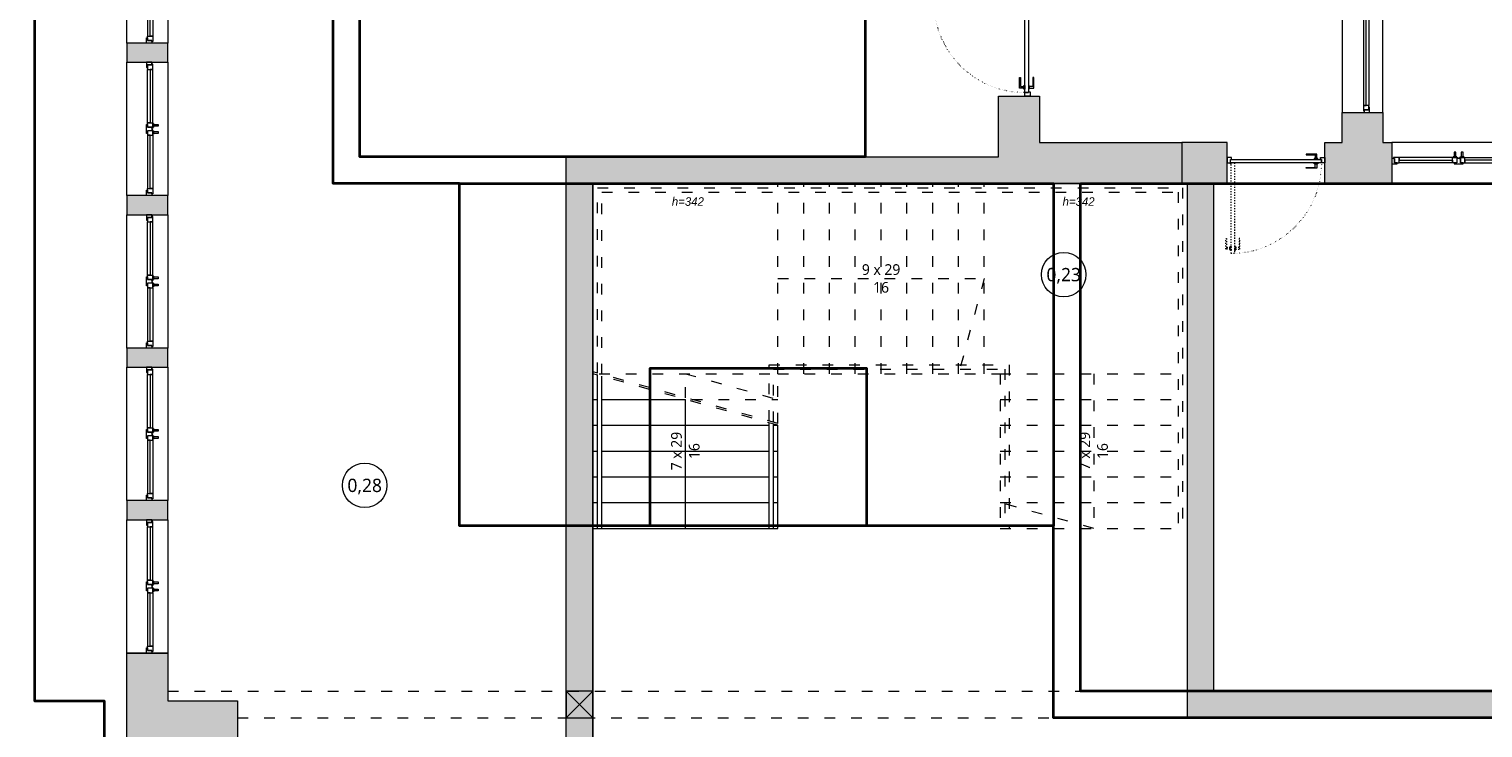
# Model space of a CAD drawing. Header units: millimetres. Extents: x -221 to 149158, y -114258 to 0.
# Tile 69 of 219: x 81136 to 82770, y -53631 to -52845. Entities that reach past the tile are written whole.
import ezdxf
from ezdxf.enums import TextEntityAlignment as Align

# ---------------------------------------------------------------- set-up
doc = ezdxf.new("R2010")
doc.units = ezdxf.units.MM
doc.linetypes.add('ACAD_ISO03W100', pattern=[30, 12, -18])
doc.linetypes.add('ACAD_ISO07W100', pattern=[3, 0, -3])
doc.layers.get('0').update_dxf_attribs({"lineweight": 0})
doc.layers.add('A-przekrycieram.ART', color=7, linetype='Continuous', lineweight=0, true_color=0xffffff)
for name, color, linetype, lineweight in [('opis..KF', 250, 'Continuous', 15), ('powierzchnie', 21, 'Continuous', 50), ('stolarka_arch', 250, 'Continuous', 5), ('wymiar..KF', 12, 'Continuous', 5), ('wypełnienie istn..KF', 250, 'Continuous', 0), ('ściany ist..KF', 61, 'Continuous', 5)]:
    doc.layers.add(name, color=color, linetype=linetype, lineweight=lineweight)
doc.styles.add('ARCH', font='segoeuil.ttf')

# ---------------------------------------------------------------- blocks, each defined once
blk = doc.blocks.new('*U977')
at = {"layer": 'stolarka_arch', "lineweight": 0}
blk.add_lwpolyline([(0, 0), (150, 0), (150, -46), (0, -46)], close=True, dxfattribs=at)
at = {"layer": 'stolarka_arch'}
for points in [[(0, -22), (6, -22), (6, -23), (3, -23), (3, -28), (0, -28)], [(3, -23), (8, -23), (8, -29), (2, -29), (2, -28), (3, -28)], [(8, -26), (68, -26), (68, -23), (8, -23)], [(8, -26), (68, -26), (68, -29), (8, -29)], [(73, -23), (68, -23), (68, -29), (74, -29), (74, -28), (73, -28)], [(73, -30), (69, -30), (69, -29), (73, -29)], [(70, -22), (80, -22), (80, -23), (77, -23), (77, -28), (73, -28), (73, -23), (70, -23)], [(72, -35), (70, -35), (70, -30), (72, -30)], [(77, -23), (82, -23), (82, -29), (76, -29), (76, -28), (77, -28)], [(81, -30), (77, -30), (77, -29), (81, -29)], [(80, -35), (78, -35), (78, -30), (80, -30)], [(142, -26), (82, -26), (82, -23), (142, -23)], [(142, -26), (82, -26), (82, -29), (142, -29)], [(147, -23), (142, -23), (142, -29), (148, -29), (148, -28), (147, -28)], [(150, -22), (144, -22), (144, -23), (147, -23), (147, -28), (150, -28)]]:
    blk.add_lwpolyline(points, close=True, dxfattribs=at)
blk = doc.blocks.new('*U980')
at = {"layer": 'stolarka_arch', "lineweight": 0}
blk.add_lwpolyline([(0, 0), (150, 0), (150, -46), (0, -46)], close=True, dxfattribs=at)
at = {"layer": 'stolarka_arch'}
for points in [[(0, -22), (6, -22), (6, -23), (3, -23), (3, -28), (0, -28)], [(3, -23), (8, -23), (8, -29), (2, -29), (2, -28), (3, -28)], [(8, -26), (68, -26), (68, -23), (8, -23)], [(8, -26), (68, -26), (68, -29), (8, -29)], [(73, -23), (68, -23), (68, -29), (74, -29), (74, -28), (73, -28)], [(73, -30), (69, -30), (69, -29), (73, -29)], [(70, -22), (80, -22), (80, -23), (77, -23), (77, -28), (73, -28), (73, -23), (70, -23)], [(72, -35), (70, -35), (70, -30), (72, -30)], [(77, -23), (82, -23), (82, -29), (76, -29), (76, -28), (77, -28)], [(81, -30), (77, -30), (77, -29), (81, -29)], [(80, -35), (78, -35), (78, -30), (80, -30)], [(142, -26), (82, -26), (82, -23), (142, -23)], [(142, -26), (82, -26), (82, -29), (142, -29)], [(147, -23), (142, -23), (142, -29), (148, -29), (148, -28), (147, -28)], [(150, -22), (144, -22), (144, -23), (147, -23), (147, -28), (150, -28)]]:
    blk.add_lwpolyline(points, close=True, dxfattribs=at)
blk = doc.blocks.new('*U981')
at = {"layer": 'stolarka_arch', "lineweight": 0}
blk.add_lwpolyline([(0, 0), (150, 0), (150, -46), (0, -46)], close=True, dxfattribs=at)
at = {"layer": 'stolarka_arch'}
for points in [[(0, -22), (6, -22), (6, -23), (3, -23), (3, -28), (0, -28)], [(3, -23), (8, -23), (8, -29), (2, -29), (2, -28), (3, -28)], [(8, -26), (68, -26), (68, -23), (8, -23)], [(8, -26), (68, -26), (68, -29), (8, -29)], [(73, -23), (68, -23), (68, -29), (74, -29), (74, -28), (73, -28)], [(73, -30), (69, -30), (69, -29), (73, -29)], [(70, -22), (80, -22), (80, -23), (77, -23), (77, -28), (73, -28), (73, -23), (70, -23)], [(72, -35), (70, -35), (70, -30), (72, -30)], [(77, -23), (82, -23), (82, -29), (76, -29), (76, -28), (77, -28)], [(81, -30), (77, -30), (77, -29), (81, -29)], [(80, -35), (78, -35), (78, -30), (80, -30)], [(142, -26), (82, -26), (82, -23), (142, -23)], [(142, -26), (82, -26), (82, -29), (142, -29)], [(147, -23), (142, -23), (142, -29), (148, -29), (148, -28), (147, -28)], [(150, -22), (144, -22), (144, -23), (147, -23), (147, -28), (150, -28)]]:
    blk.add_lwpolyline(points, close=True, dxfattribs=at)
blk = doc.blocks.new('*U983')
at = {"layer": 'stolarka_arch', "lineweight": 0}
blk.add_lwpolyline([(0, 0), (150, 0), (150, -46), (0, -46)], close=True, dxfattribs=at)
at = {"layer": 'stolarka_arch'}
for points in [[(0, -22), (6, -22), (6, -23), (3, -23), (3, -28), (0, -28)], [(3, -23), (8, -23), (8, -29), (2, -29), (2, -28), (3, -28)], [(8, -26), (68, -26), (68, -23), (8, -23)], [(8, -26), (68, -26), (68, -29), (8, -29)], [(73, -23), (68, -23), (68, -29), (74, -29), (74, -28), (73, -28)], [(73, -30), (69, -30), (69, -29), (73, -29)], [(70, -22), (80, -22), (80, -23), (77, -23), (77, -28), (73, -28), (73, -23), (70, -23)], [(72, -35), (70, -35), (70, -30), (72, -30)], [(77, -23), (82, -23), (82, -29), (76, -29), (76, -28), (77, -28)], [(81, -30), (77, -30), (77, -29), (81, -29)], [(80, -35), (78, -35), (78, -30), (80, -30)], [(142, -26), (82, -26), (82, -23), (142, -23)], [(142, -26), (82, -26), (82, -29), (142, -29)], [(147, -23), (142, -23), (142, -29), (148, -29), (148, -28), (147, -28)], [(150, -22), (144, -22), (144, -23), (147, -23), (147, -28), (150, -28)]]:
    blk.add_lwpolyline(points, close=True, dxfattribs=at)
blk = doc.blocks.new('*U984')
at = {"layer": 'stolarka_arch', "lineweight": 0}
blk.add_lwpolyline([(0, 0), (150, 0), (150, -46), (0, -46)], close=True, dxfattribs=at)
at = {"layer": 'stolarka_arch'}
for points in [[(0, -22), (6, -22), (6, -23), (3, -23), (3, -28), (0, -28)], [(3, -23), (8, -23), (8, -29), (2, -29), (2, -28), (3, -28)], [(8, -26), (68, -26), (68, -23), (8, -23)], [(8, -26), (68, -26), (68, -29), (8, -29)], [(73, -23), (68, -23), (68, -29), (74, -29), (74, -28), (73, -28)], [(73, -30), (69, -30), (69, -29), (73, -29)], [(70, -22), (80, -22), (80, -23), (77, -23), (77, -28), (73, -28), (73, -23), (70, -23)], [(72, -35), (70, -35), (70, -30), (72, -30)], [(77, -23), (82, -23), (82, -29), (76, -29), (76, -28), (77, -28)], [(81, -30), (77, -30), (77, -29), (81, -29)], [(80, -35), (78, -35), (78, -30), (80, -30)], [(142, -26), (82, -26), (82, -23), (142, -23)], [(142, -26), (82, -26), (82, -29), (142, -29)], [(147, -23), (142, -23), (142, -29), (148, -29), (148, -28), (147, -28)], [(150, -22), (144, -22), (144, -23), (147, -23), (147, -28), (150, -28)]]:
    blk.add_lwpolyline(points, close=True, dxfattribs=at)
blk = doc.blocks.new('*U1042')
at = {"layer": 'stolarka_arch', "lineweight": 0}
blk.add_lwpolyline([(0, 0), (150, 0), (150, -46), (0, -46)], close=True, dxfattribs=at)
at = {"layer": 'stolarka_arch'}
for points in [[(0, -22), (6, -22), (6, -23), (3, -23), (3, -28), (0, -28)], [(3, -23), (8, -23), (8, -29), (2, -29), (2, -28), (3, -28)], [(8, -26), (68, -26), (68, -23), (8, -23)], [(8, -26), (68, -26), (68, -29), (8, -29)], [(73, -23), (68, -23), (68, -29), (74, -29), (74, -28), (73, -28)], [(73, -30), (69, -30), (69, -29), (73, -29)], [(70, -22), (80, -22), (80, -23), (77, -23), (77, -28), (73, -28), (73, -23), (70, -23)], [(72, -35), (70, -35), (70, -30), (72, -30)], [(77, -23), (82, -23), (82, -29), (76, -29), (76, -28), (77, -28)], [(81, -30), (77, -30), (77, -29), (81, -29)], [(80, -35), (78, -35), (78, -30), (80, -30)], [(142, -26), (82, -26), (82, -23), (142, -23)], [(142, -26), (82, -26), (82, -29), (142, -29)], [(147, -23), (142, -23), (142, -29), (148, -29), (148, -28), (147, -28)], [(150, -22), (144, -22), (144, -23), (147, -23), (147, -28), (150, -28)]]:
    blk.add_lwpolyline(points, close=True, dxfattribs=at)
blk = doc.blocks.new('*U650')
at = {"layer": 'stolarka_arch', "linetype": 'ACAD_ISO03W100', "lineweight": 0, "ltscale": 0.1}
for points in [[(4.5, 102), (4.5, 0), (8.5, 0), (8.5, 102)], [(3.5, 97), (-1.5, 97), (-1.5, 85), (-0.5, 85), (-0.5, 95), (3.5, 95)], [(3.5, 98), (3.5, 94), (4.5, 94), (4.5, 98)], [(9.5, 98), (9.5, 94), (8.5, 94), (8.5, 98)], [(9.5, 97), (14.5, 97), (14.5, 85), (13.5, 85), (13.5, 95), (9.5, 95)]]:
    blk.add_lwpolyline(points, close=True, dxfattribs=at)
at = {"layer": 'stolarka_arch'}
for points in [[(5, -4), (5, -6), (0, -6), (0, 0), (4, 0), (4, -4), (5, -4)], [(106, 0), (4, 0), (4, -4), (106, -4)], [(101, 1), (101, 6), (89, 6), (89, 5), (99, 5), (99, 1)], [(102, 1), (98, 1), (98, 0), (102, 0)], [(105, -4), (105, -6), (110, -6), (110, 0), (106, 0), (106, -4), (105, -4)], [(101, -5), (101, -10), (89, -10), (89, -9), (99, -9), (99, -5)], [(102, -5), (98, -5), (98, -4), (102, -4)]]:
    blk.add_lwpolyline(points, close=True, dxfattribs=at)
blk.add_circle((4, 0.5), 0.5, dxfattribs=at)
at = {"layer": 'stolarka_arch', "linetype": 'ACAD_ISO07W100', "lineweight": 0, "ltscale": 0.5}
blk.add_arc((4, 0), 102, 0, 89.6506, dxfattribs=at)
blk = doc.blocks.new('nr pom')
at = {"layer": 'opis..KF', "lineweight": 20}
blk.add_circle((0, 0), 25, dxfattribs=at)
at = {"layer": 'opis..KF', "style": 'ARCH'}
blk.add_attdef('00', text='', height=15, dxfattribs=at).set_placement((0, 0), align=Align.MIDDLE_CENTER)
blk = doc.blocks.new('*U1674')
at = {"layer": 'A-przekrycieram.ART'}
h = blk.add_hatch(color=256, dxfattribs=at)
h.dxf.hatch_style = 1
h.paths.add_polyline_path([(0, 4200), (5940, 4200), (5940, 0), (0, 0)])
h.paths.add_polyline_path([(200, 4100), (5840, 4100), (5840, 100), (200, 100)], flags=16)
blk = doc.blocks.new('*U1672')
at = {"layer": 'stolarka_arch', "lineweight": 0}
blk.add_lwpolyline([(0, 0), (120, 0), (120, -46), (0, -46)], close=True, dxfattribs=at)
at = {"layer": 'stolarka_arch'}
for points in [[(0, -15), (6, -15), (6, -16), (3, -16), (3, -21), (0, -21)], [(3, -16), (8, -16), (8, -22), (2, -22), (2, -21), (3, -21)], [(8, -19), (112, -19), (112, -16), (8, -16)], [(117, -16), (112, -16), (112, -22), (118, -22), (118, -21), (117, -21)], [(120, -15), (114, -15), (114, -16), (117, -16), (117, -21), (120, -21)], [(8, -19), (112, -19), (112, -22), (8, -22)], [(117, -23), (113, -23), (113, -22), (117, -22)], [(116, -28), (114, -28), (114, -23), (116, -23)]]:
    blk.add_lwpolyline(points, close=True, dxfattribs=at)

msp = doc.modelspace()

# ---------------------------------------------------------------- hatches: boundary and pattern name
at = {"layer": 'wypełnienie istn..KF', "true_color": 0xc8c8c8}
h = msp.add_hatch(color=9, dxfattribs=at)
h.dxf.hatch_style = 1
h.paths.add_polyline_path([(87428.19, -53609.29), (86882.61, -53609.29), (86882.61, -53010.79), (86852.61, -53010.79), (86852.61, -53649.29), (87428.19, -53649.29)])
h.paths.add_polyline_path([(87710.61, -53585.69), (87664.61, -53585.69), (87664.61, -53609.29), (87538.19, -53609.29), (87538.19, -53649.29), (87576.61, -53649.29), (87576.61, -53672.42), (87622.61, -53672.42), (87622.61, -53655.29), (87710.61, -53655.29)])
h.paths.add_polyline_path([(87710.61, -53407.37), (87664.61, -53407.37), (87664.61, -53435.69), (87710.61, -53435.69)])
h.paths.add_polyline_path([(87710.61, -53209.01), (87664.61, -53209.01), (87664.61, -53257.37), (87710.61, -53257.37)])
h.paths.add_polyline_path([(87710.61, -52987.29), (87498.61, -52987.29), (87498.61, -52930.84), (87452.61, -52930.84), (87452.61, -53033.29), (87664.61, -53033.29), (87664.61, -53059.01), (87710.61, -53059.01)])
h.paths.add_polyline_path([(86887.11, -52804.79), (86846.61, -52804.79), (86846.61, -53010.79), (86887.11, -53010.79)])
h.paths.add_polyline_path([(87498.61, -52755.84), (87452.61, -52755.84), (87452.61, -52780.84), (87498.61, -52780.84)])
h.paths.add_polyline_path([(87498.61, -52580.84), (87452.61, -52580.84), (87452.61, -52605.84), (87498.61, -52605.84)])
h.paths.add_polyline_path([(87498.61, -52351.74), (87452.61, -52351.74), (87452.61, -52355.37), (87048.78, -52355.37), (87048.78, -52376.79), (87452.61, -52376.79), (87452.7, -52430.84), (87498.61, -52430.84)])
h.paths.add_polyline_path([(86882.61, -52376.79), (86938.78, -52376.79), (86938.78, -52355.37), (86882.61, -52355.37), (86882.61, -52114.29), (87170.61, -52114.29), (87170.61, -51589.94), (87150.61, -51589.94), (87150.61, -51934.29), (87140.95, -51934.29), (87140.95, -51954.29), (87150.61, -51954.29), (87150.61, -52094.29), (86882.61, -52094.29), (86882.61, -51954.29), (87030.95, -51954.29), (87030.95, -51934.29), (86882.61, -51934.29), (86882.61, -51833.89), (86852.61, -51833.89), (86852.61, -52480.95), (86882.61, -52480.95)])
h.paths.add_polyline_path([(87498.61, -52179.79), (87452.61, -52179.79), (87452.61, -52201.74), (87498.61, -52201.74)])
h.paths.add_polyline_path([(87498.61, -52007.83), (87452.61, -52007.83), (87452.61, -52029.79), (87498.61, -52029.79)])
h.paths.add_polyline_path([(87498.61, -51835.87), (87452.61, -51835.87), (87452.61, -51857.83), (87498.61, -51857.83)])
h.paths.add_polyline_path([(87498.61, -51619.37), (87452.61, -51619.37), (87452.61, -51685.87), (87498.61, -51685.87)], flags=17)
h.paths.add_polyline_path([(87498.61, -51363.29), (86820.5, -51363.29), (86820.5, -51409.29), (86852.61, -51409.29), (86852.61, -51724.07), (86882.61, -51724.07), (86882.61, -51409.29), (87150.61, -51409.29), (87150.61, -51479.29), (87170.61, -51479.29), (87170.61, -51409.29), (87452.61, -51409.29), (87452.61, -51469.37), (87498.61, -51469.37)])
h.paths.add_polyline_path([(86633.61, -51239.76), (86583.61, -51239.76), (86583.61, -51313.34), (86547.13, -51313.37), (86547.13, -51363.29), (86633.61, -51363.29)], flags=17)
h.paths.add_polyline_path([(86352.79, -51313.54), (85800.61, -51314.02), (85800.61, -48533.29), (87683.61, -48533.29), (87683.61, -50860.29), (86583.61, -50860.29), (86583.61, -51018.89), (86633.61, -51018.89), (86633.61, -50910.29), (87733.61, -50910.29), (87733.61, -48483.29), (85750.61, -48483.29), (85750.61, -51363.29), (86352.83, -51363.29)])
h.paths.add_polyline_path([(86352.79, -51363.54), (85750.61, -51364.06), (85694.61, -51363.29), (85694.61, -51469.37), (85740.61, -51469.37), (85740.61, -51409.29), (86310.61, -51409.29), (86310.61, -51609.29), (86310.61, -51649.79), (86310.61, -51724.07), (86340.61, -51724.07), (86340.61, -51409.29), (86352.79, -51409.29)])
h.paths.add_polyline_path([(85740.61, -51649.79), (86007.61, -51649.79), (86007.61, -51634.79), (85740.61, -51634.79), (85740.61, -51619.37), (85694.61, -51619.37), (85694.61, -51685.87), (85740.61, -51685.87)], flags=17)
h.paths.add_polyline_path([(86119.61, -51609.29), (86007.61, -51609.29), (86007.61, -51649.79), (86119.61, -51649.79)], flags=17)
h.paths.add_polyline_path([(86310.61, -51609.29), (86226.61, -51609.29), (86226.61, -51649.79), (86310.61, -51649.79)], flags=17)
h.paths.add_polyline_path([(85740.61, -51835.87), (85694.61, -51835.87), (85694.61, -51857.83), (85740.61, -51857.83)])
h.paths.add_polyline_path([(85740.61, -52007.83), (85694.61, -52007.83), (85694.61, -52029.79), (85740.61, -52029.79)])
h.paths.add_polyline_path([(85740.61, -52179.79), (85694.61, -52179.79), (85694.61, -52201.74), (85740.61, -52201.74)])
h.paths.add_polyline_path([(85740.61, -52351.74), (85694.61, -52351.74), (85694.61, -52373.7), (85740.61, -52373.7)])
h.paths.add_polyline_path([(85791.11, -52556.79), (85740.67, -52556.79), (85740.61, -52523.7), (85694.61, -52523.7), (85694.61, -52624.29), (85740.61, -52624.29), (85740.61, -52586.79), (85791.11, -52586.79)])
h.paths.add_polyline_path([(85968.11, -52556.79), (85791.11, -52556.79), (85791.11, -52597.29), (85968.11, -52597.29), (85968.11, -52586.79)])
h.paths.add_polyline_path([(86135.11, -52556.79), (85968.11, -52556.79), (85968.11, -52586.79), (86055.61, -52586.79), (86070.61, -52586.79), (86135.11, -52586.79)])
h.paths.add_polyline_path([(86311.11, -52556.79), (86135.11, -52556.79), (86135.11, -52597.29), (86311.11, -52597.29)])
h.paths.add_polyline_path([(86340.61, -52142.29), (86336.61, -52142.29), (86336.61, -51997.29), (86340.61, -51997.29), (86340.61, -51834.07), (86310.61, -51834.07), (86310.61, -52556.79), (86311.11, -52556.79), (86311.11, -52597.29), (86310.61, -52628.53), (86340.61, -52628.53)])
h.paths.add_polyline_path([(86376.61, -51997.29), (86340.61, -51997.29), (86336.61, -51997.29), (86336.61, -52142.29), (86376.61, -52142.29)])
h.paths.add_polyline_path([(86340.61, -52738.53), (86310.61, -52738.53), (86310.61, -52781.29), (86070.61, -52781.29), (86055.61, -52781.29), (85740.61, -52781.29), (85740.61, -52774.29), (85694.61, -52774.29), (85694.61, -52804.29), (85740.61, -52804.29), (85740.61, -52796.29), (86055.61, -52796.29), (86055.61, -52799.29), (86070.61, -52799.29), (86070.61, -52796.29), (86310.61, -52796.29), (86310.61, -52841.2), (86340.61, -52841.2)])
h.paths.add_polyline_path([(86340.61, -52951.2), (86310.61, -52951.2), (86310.61, -52988.29), (86070.61, -52988.29), (86070.61, -52909.24), (86055.61, -52909.24), (86055.61, -52988.29), (85740.61, -52988.29), (85740.61, -52954.29), (85694.61, -52954.29), (85694.61, -52972.29), (85681.39, -52972.29), (85681.39, -53018.29), (86340.61, -53018.29)])
h.paths.add_polyline_path([(85531.39, -52972.29), (85435.13, -52972.29), (85435.13, -53018.29), (85499.47, -53018.29), (85499.47, -53396.29), (85230.47, -53396.29), (85230.47, -53312.47), (85215.47, -53312.47), (85215.47, -53589.29), (85151.97, -53589.29), (85151.97, -53619.29), (85271.88, -53619.29), (85271.88, -53589.29), (85230.47, -53589.29), (85230.47, -53411.29), (85499.47, -53411.29), (85499.47, -53589.29), (85381.88, -53589.29), (85381.88, -53619.29), (85529.61, -53619.29), (85529.61, -53018.29), (85531.39, -53018.29)])
h.paths.add_polyline_path([(85284.96, -52972.29), (85112.65, -52972.29), (85060.47, -53033.52), (85095.51, -53063.55), (85133.81, -53018.86), (85215.13, -53018.86), (85215.47, -53202.49), (85230.47, -53202.49), (85230.47, -53018.29), (85285.13, -53018.29)])
h.paths.add_polyline_path([(84997.98, -53177.35), (84963.05, -53147.41), (84905.65, -53214.39), (84881.65, -53214.39), (84881.65, -53260.39), (84905.65, -53260.39), (84905.65, -53619.29), (85041.97, -53619.29), (85041.97, -53589.29), (84935.65, -53589.29), (84935.65, -53250.08)])
h.paths.add_polyline_path([(83861.07, -53349.44), (83827.07, -53349.44), (83827.07, -53589.29), (83557.57, -53589.29), (83557.57, -53018.29), (83659.21, -53018.29), (83659.21, -52972.29), (83500.32, -52972.29), (83500.32, -53018.29), (83527.57, -53018.29), (83527.57, -53328.29), (83515.57, -53328.29), (83515.57, -53570.29), (83527.57, -53570.29), (83527.57, -53589.29), (82467.57, -53589.29), (82467.57, -53018.29), (82482.54, -53018.29), (82482.54, -52972.29), (82431.62, -52972.29), (82431.62, -53018.29), (82437.57, -53018.29), (82437.57, -53619.29), (83934.33, -53619.29), (83934.33, -53589.29), (83861.07, -53589.29)])
h.paths.add_polyline_path([(84118.65, -53260.39), (84142.65, -53260.39), (84142.65, -53214.39), (84118.65, -53214.39), (84049.04, -53132.44), (84013.67, -53163.08), (84088.65, -53250.56), (84088.65, -53589.29), (84044.33, -53589.29), (84044.33, -53619.29), (84118.65, -53619.29)])
h.paths.add_polyline_path([(83910.73, -52972.29), (83809.21, -52972.29), (83809.21, -53018.29), (83827.07, -53018.29), (83827.07, -53239.44), (83861.07, -53239.44), (83861.07, -53018.29), (83889.57, -53018.29), (83916.05, -53049.19), (83950.82, -53019.07)])
h.paths.add_polyline_path([(82841.14, -52972.29), (82817.81, -52972.29), (82817.81, -53018.29), (82841.14, -53018.29)], flags=17)
h.paths.add_polyline_path([(83009.59, -52972.29), (82991.14, -52972.29), (82991.14, -53018.29), (83009.59, -53018.29)], flags=17)
h.paths.add_polyline_path([(83176.99, -52972.29), (83159.59, -52972.29), (83159.59, -53018.29), (83176.99, -53018.29)], flags=17)
h.paths.add_polyline_path([(83350.32, -52972.29), (83326.99, -52972.29), (83326.99, -53018.29), (83350.32, -53018.29)], flags=17)
h.paths.add_polyline_path([(82019.27, -51958.27), (81816.27, -51958.27), (81816.27, -52014.27), (82019.27, -52014.27)])
h.paths.add_polyline_path([(81533.73, -54276.32), (81421.73, -54276.32), (81421.73, -54317.32), (81533.73, -54317.32)])
h.paths.add_polyline_path([(82300.41, -52628.2), (82300.41, -52582.2), (82271.73, -52582.2), (82271.73, -52466.08), (82225.73, -52466.08), (82225.73, -52810.21), (82271.73, -52810.21), (82271.73, -52628.2)])
h.paths.add_polyline_path([(82657.78, -52938.74), (82611.78, -52938.74), (82611.78, -52972.29), (82592.54, -52972.29), (82592.54, -53018.29), (82667.81, -53018.29), (82667.81, -52972.39), (82657.78, -52972.39)])
h.paths.add_polyline_path([(82632.27, -52751.51), (82599.57, -52783.86), (82611.78, -52796.2), (82611.78, -52818.74), (82657.78, -52818.74), (82657.78, -52777.29)])
h.paths.add_polyline_path([(82458.91, -52641.69), (82491.61, -52609.34), (82464.75, -52582.2), (82420.41, -52582.2), (82420.41, -52628.2), (82445.56, -52628.2)])
h = msp.add_hatch(color=9, dxfattribs=at)
h.dxf.hatch_style = 1
h.paths.add_polyline_path([(82271.73, -51363.29), (81245.73, -51363.29), (81245.73, -52196.19), (81291.73, -52196.19), (81291.73, -52000.29), (81291.73, -51959.29), (81291.73, -51409.29), (82225.73, -51409.29), (82225.73, -51970.29), (82225.73, -52000.29), (82225.73, -52152.78), (82271.73, -52152.78)])
h.paths.add_polyline_path([(81291.73, -52346.19), (81245.73, -52346.19), (81245.73, -52367.67), (81291.73, -52367.67)])
h.paths.add_polyline_path([(81291.73, -52517.67), (81245.73, -52517.67), (81245.73, -52539.15), (81291.73, -52539.15)])
h.paths.add_polyline_path([(81291.73, -52689.15), (81245.73, -52689.15), (81245.73, -52710.63), (81291.73, -52710.63)])
h.paths.add_polyline_path([(81291.73, -52860.63), (81245.73, -52860.63), (81245.73, -52882.1), (81291.73, -52882.1)])
h.paths.add_polyline_path([(81291.73, -53032.1), (81245.73, -53032.1), (81245.73, -53053.58), (81291.73, -53053.58)])
h.paths.add_polyline_path([(81291.73, -53203.58), (81245.73, -53203.58), (81245.73, -53225.06), (81291.73, -53225.06)])
h.paths.add_polyline_path([(81291.73, -53375.06), (81245.73, -53375.06), (81245.73, -53396.54), (81291.73, -53396.54)])
h.paths.add_polyline_path([(81370.01, -53600.29), (81291.73, -53600.29), (81291.73, -53546.54), (81245.73, -53546.54), (81245.73, -53646.29), (81324.01, -53646.29), (81324.01, -53664.91), (81370.01, -53664.91)])
h.paths.add_polyline_path([(81370.01, -54140.29), (81370.01, -54103.29), (81324.01, -54103.29), (81324.01, -54123.29), (81245.55, -54123.29), (81245.55, -54575.52), (81468.28, -54797.35), (81618.23, -54797.35), (81618.23, -54751.34), (81487.28, -54751.35), (81291.55, -54556.41), (81291.55, -54170.3), (81370.01, -54170.3)])
h.paths.add_polyline_path([(81872.04, -54751.33), (81768.23, -54751.33), (81768.23, -54797.34), (81872.04, -54797.34)], flags=17)
h.paths.add_polyline_path([(82100.64, -54751.32), (82082.04, -54751.32), (82082.04, -54170.3), (82642.37, -54170.3), (82642.37, -54129.29), (82082.04, -54129.29), (82082.04, -54029.29), (81769.57, -53649.39), (81769.57, -53018.29), (82431.62, -53018.29), (82431.62, -52972.29), (82271.73, -52972.29), (82271.73, -52920.21), (82225.73, -52920.21), (82225.73, -52988.29), (81739.57, -52988.29), (81739.57, -53018.29), (81739.57, -53660.14), (82052.04, -54040.05), (82052.04, -54129.29), (82052.04, -54751.32), (82022.04, -54751.32), (82022.04, -54797.68), (82100.64, -54797.68)])
h.paths.add_polyline_path([(82275.75, -54751.32), (82250.64, -54751.32), (82250.64, -54797.32), (82275.75, -54797.32)], flags=17)
h.paths.add_polyline_path([(82450.86, -54751.31), (82425.75, -54751.31), (82425.75, -54797.31), (82450.86, -54797.31)], flags=17)
h.paths.add_polyline_path([(82625.97, -54751.31), (82600.86, -54751.31), (82600.86, -54797.31), (82625.97, -54797.31)], flags=17)
h.paths.add_polyline_path([(82801.07, -54751.3), (82775.97, -54751.3), (82775.97, -54797.3), (82801.07, -54797.3)], flags=17)
h.paths.add_polyline_path([(82982.93, -54751.29), (82976.62, -54751.59), (82951.07, -54751.44), (82951.07, -54797.29), (82961.23, -54797.29), (82972.7, -54811.21), (83008.05, -54782.02)], flags=17)
h.paths.add_polyline_path([(83186.38, -54927.58), (83151.91, -54897.02), (83126.57, -54925.61), (83103.56, -54897.69), (83068.09, -54926.97), (83125.28, -54996.39)])
h.paths.add_polyline_path([(83325.08, -54751.3), (83281.13, -54751.28), (83251.44, -54784.76), (83286.07, -54815.19), (83301.82, -54797.28), (83325.09, -54797.27)], flags=17)
h.paths.add_polyline_path([(83500.19, -54751.3), (83475.08, -54751.3), (83475.08, -54797.3), (83500.19, -54797.3)], flags=17)
h.paths.add_polyline_path([(83675.3, -54751.31), (83650.19, -54751.31), (83650.19, -54797.31), (83675.3, -54797.31)], flags=17)
h.paths.add_polyline_path([(83850.41, -54751.31), (83825.3, -54751.31), (83825.3, -54797.31), (83850.41, -54797.31)], flags=17)
h.paths.add_polyline_path([(84118.65, -54561.83), (84132.15, -54561.83), (84132.15, -54521.83), (84118.65, -54521.83), (84118.65, -54341.77), (83924.65, -54129.29), (82751.64, -54129.29), (82751.64, -54170.3), (82864.07, -54170.3), (82864.07, -54138.8), (83007.07, -54138.8), (83007.07, -54170.3), (83921.46, -54170.3), (84088.64, -54353.41), (84088.64, -54751.25), (84000.41, -54751.25), (84000.41, -54797.25), (84072.65, -54797.25), (84072.65, -54924.3), (84142.65, -54924.3), (84142.65, -54878.3), (84118.65, -54878.3)])
h.paths.add_polyline_path([(85110.55, -54758.3), (85101.22, -54758.3), (85101.22, -54172.64), (85103.35, -54170.3), (85138.9, -54170.3), (85138.9, -54129.29), (85099.65, -54129.29), (84905.65, -54341.77), (84905.65, -54395.24), (84936.03, -54395.24), (84936.03, -54353.55), (85082.37, -54193.28), (85082.37, -54758.3), (84936.03, -54758.3), (84936.03, -54505.24), (84905.65, -54505.24), (84905.65, -54521.83), (84892.15, -54521.83), (84892.15, -54561.83), (84905.65, -54561.83), (84905.65, -54878.3), (84881.65, -54878.3), (84881.65, -54924.3), (84951.65, -54924.36), (84951.76, -54804.3), (85110.55, -54804.3)])
h.paths.add_polyline_path([(85326.62, -54758.31), (85297.89, -54758.31), (85297.89, -54170.3), (85681.03, -54170.3), (85681.03, -54236.22), (85708.03, -54236.22), (85708.03, -54170.3), (85843.97, -54170.3), (85843.97, -54129.29), (85248.9, -54129.29), (85248.9, -54170.3), (85267.89, -54170.3), (85267.89, -54758.31), (85260.55, -54758.3), (85260.55, -54804.32), (85326.62, -54804.31)])
h.paths.add_polyline_path([(85501.73, -54758.32), (85476.62, -54758.32), (85476.62, -54804.32), (85501.73, -54804.32)])
h.paths.add_polyline_path([(85714.34, -54758.3), (85708.03, -54758.3), (85708.03, -54346.22), (85681.03, -54346.22), (85681.03, -54758.32), (85651.73, -54758.32), (85651.73, -54804.32), (85693.67, -54804.32), (85709.55, -54822.24), (85743.98, -54791.68)])
h.paths.add_polyline_path([(85927.31, -54933.92), (85891.84, -54904.63), (85868.83, -54932.55), (85843.49, -54903.96), (85809.02, -54934.52), (85870.11, -55003.33)])
h.paths.add_polyline_path([(86177.19, -54758.3), (86046.75, -54758.3), (86046.75, -54346.22), (86019.75, -54346.22), (86019.75, -54758.3), (86012.41, -54758.3), (85987.35, -54788.96), (86022.9, -54818.31), (86034.11, -54804.3), (86177.19, -54804.3)])
h.paths.add_polyline_path([(86430.1, -54758.3), (86327.19, -54758.3), (86327.19, -54804.3), (86430.1, -54804.3)])
h.paths.add_polyline_path([(86416.03, -54170.3), (86916.64, -54170.3), (86916.64, -54129.29), (86347.44, -54129.29), (86347.44, -54170.3), (86389.03, -54170.3), (86389.03, -54758.3), (86416.03, -54758.3)])
h.paths.add_polyline_path([(86677.26, -54758.3), (86580.1, -54758.3), (86580.1, -54804.3), (86677.26, -54804.3)])
h.paths.add_polyline_path([(86237.44, -54129.29), (85953.97, -54129.29), (85953.97, -54170.3), (86019.75, -54170.3), (86019.75, -54236.22), (86046.75, -54236.22), (86046.75, -54170.3), (86237.44, -54170.3)])
h.paths.add_polyline_path([(86918.67, -54758.3), (86827.26, -54758.3), (86827.26, -54804.3), (86918.67, -54804.3)])
h.paths.add_polyline_path([(87712.61, -54582.38), (87712.61, -54123.81), (87622.61, -54123.81), (87622.61, -54110.8), (87576.61, -54110.8), (87576.61, -54129.29), (87026.64, -54129.29), (87026.64, -54170.3), (87305.61, -54170.3), (87305.61, -54131.79), (87416.61, -54131.79), (87416.61, -54169.81), (87666.61, -54169.81), (87666.61, -54563.29), (87471.09, -54758.3), (87407.48, -54758.3), (87407.48, -54804.3), (87490.11, -54804.3)])

# ---------------------------------------------------------------- linework, layer by layer
at = {"linetype": 'ACAD_ISO03W100'}
for p, q in [((81977.57, -53288.29), (81769.49, -53230.29)), ((81977.57, -53290.29), (81769.49, -53232.29)), ((81291.73, -53589.29), (82437.57, -53589.29)), ((81370.01, -53619.29), (82437.57, -53619.29))]:
    msp.add_line(p, q, dxfattribs=at)
for points in [[(81769.57, -53406.29), (81769.57, -53018.29), (82437.57, -53018.29), (82437.57, -53406.29)], [(81774.57, -53406.29), (81774.57, -53233.71)], [(81779.57, -53406.29), (81779.57, -53235.1)], [(81769.57, -53261.29), (81774.57, -53261.29)], [(81779.57, -53261.29), (81873.53, -53261.29)], [(81873.57, -53406.29), (81873.57, -53261.3)], [(81769.57, -53290.29), (81774.57, -53290.29)], [(81779.57, -53290.29), (81967.57, -53290.29)], [(81967.57, -53406.29), (81967.57, -53287.51)], [(81972.57, -53406.29), (81972.57, -53288.9)], [(81972.57, -53290.29), (81977.57, -53290.29)], [(81977.57, -53406.29), (81977.57, -53290.29)], [(81769.57, -53319.29), (81774.57, -53319.29)], [(81779.57, -53319.29), (81967.57, -53319.29)], [(81972.57, -53319.29), (81977.57, -53319.29)], [(81769.57, -53348.29), (81774.57, -53348.29)], [(81779.57, -53348.29), (81967.57, -53348.29)], [(81972.57, -53348.29), (81977.57, -53348.29)], [(81769.57, -53377.29), (81774.57, -53377.29)], [(81779.57, -53377.29), (81967.57, -53377.29)], [(81972.57, -53377.29), (81977.57, -53377.29)], [(81769.57, -53406.29), (81977.57, -53406.29)]]:
    msp.add_lwpolyline(points)
for points in [[(81977.57, -53232.29), (81977.57, -53018.29)], [(82006.57, -53232.29), (82006.57, -53018.29)], [(82035.57, -53232.29), (82035.57, -53018.29)], [(82064.57, -53232.29), (82064.57, -53018.29)], [(82093.57, -53232.29), (82093.57, -53018.29)], [(82122.57, -53232.29), (82122.57, -53018.29)], [(82151.57, -53232.29), (82151.57, -53018.29)], [(82180.57, -53232.29), (82180.57, -53018.29)], [(82209.57, -53232.29), (82209.57, -53018.29)], [(81774.57, -53231.71), (81774.57, -53023.29), (82432.57, -53023.29), (82432.57, -53406.29)], [(81779.57, -53233.1), (81779.57, -53028.29), (82427.57, -53028.29), (82427.57, -53406.29)], [(81977.57, -53125.29), (82209.57, -53125.29), (82180.57, -53232.29)], [(81776.66, -53232.29), (81977.57, -53232.29)], [(81873.57, -53259.3), (81873.57, -53232.29), (81977.57, -53261.29)], [(81967.57, -53285.51), (81967.57, -53222.29), (82237.57, -53222.29), (82237.57, -53406.29)], [(81972.57, -53286.9), (81972.57, -53227.29), (82232.57, -53227.29), (82232.57, -53406.29)], [(81977.57, -53288.29), (81977.57, -53232.29), (82227.57, -53232.29), (82227.57, -53406.29)], [(82227.57, -53232.29), (82437.57, -53232.29)], [(82332.57, -53232.29), (82332.57, -53406.29), (82227.57, -53377.29)], [(81880.7, -53261.29), (81977.57, -53261.29)], [(82227.57, -53261.29), (82437.57, -53261.29)], [(82227.57, -53290.29), (82437.57, -53290.29)], [(82227.57, -53319.29), (82437.57, -53319.29)], [(82227.57, -53348.29), (82437.57, -53348.29)], [(82227.57, -53377.29), (82437.57, -53377.29)], [(82227.57, -53406.29), (82437.57, -53406.29)]]:
    msp.add_lwpolyline(points, dxfattribs=at)
at = {"layer": 'powierzchnie', "linetype": 'ByBlock', "lineweight": 35}
for points in [[(81477.57, -52000.29), (81141.73, -52000.29), (81141.73, -53600.29), (81220.01, -53600.29), (81220.01, -54140.29), (81681.83, -54140.29), (81791.83, -54140.29), (82492.37, -54140.29), (82602.37, -54140.29), (82714.07, -54140.29), (82714.07, -54138.8), (82857.07, -54138.8), (82857.07, -54140.29), (83000.95, -54140.29), (83110.95, -54140.29), (83494.23, -54140.29), (83604.23, -54140.29), (84325.5, -54140.29)], [(85379.61, -53619.29), (82287.57, -53619.29), (82287.57, -53403.29), (81619.57, -53403.29), (81619.57, -53018.29), (81477.57, -53018.29), (81477.57, -52000.29)], [(81507.57, -52000.29), (81666.27, -52000.29), (81666.27, -52014.27), (81869.27, -52014.27), (81869.27, -52000.29), (82075.73, -52000.29), (82075.73, -52988.29), (81507.57, -52988.29), (81507.57, -52723.55), (81518.57, -52723.55), (81518.57, -52655.53), (81507.57, -52655.53), (81507.57, -52551.55), (81518.57, -52551.55), (81518.57, -52398.53), (81507.57, -52398.53), (81507.57, -52000.29)], [(81619.57, -53403.29), (81619.57, -53018.29), (82287.57, -53018.29), (82287.57, -53403.29), (82077.57, -53403.29), (82077.57, -53226.29), (81833.57, -53226.29), (81833.57, -53403.29), (81619.57, -53403.29)], [(82317.57, -53018.29), (83377.57, -53018.29), (83377.57, -53328.29), (83365.57, -53328.29), (83365.57, -53570.29), (83377.57, -53570.29), (83377.57, -53589.29), (82317.57, -53589.29), (82317.57, -53018.29)]]:
    msp.add_lwpolyline(points, dxfattribs=at)
at = {"layer": 'wymiar..KF', "linetype": 'ByBlock'}
msp.add_lwpolyline([(82437.57, -53018.29), (81769.57, -53018.29)], dxfattribs=at)
at = {"layer": 'ściany ist..KF', "linetype": 'ByBlock'}
for p, q in [((82611.78, -52938.74), (82657.78, -52938.74)), ((81739.57, -53589.29), (81769.57, -53619.29)), ((81739.57, -53619.29), (81769.57, -53589.29))]:
    msp.add_line(p, q, dxfattribs=at)
for points in [[(81245.73, -52882.1), (81291.73, -52882.1), (81291.73, -52860.63), (81245.73, -52860.63)], [(81245.73, -53053.58), (81291.73, -53053.58), (81291.73, -53032.1), (81245.73, -53032.1)], [(81245.73, -53225.06), (81291.73, -53225.06), (81291.73, -53203.58), (81245.73, -53203.58)], [(81245.73, -53396.54), (81291.73, -53396.54), (81291.73, -53375.06), (81245.73, -53375.06)], [(81739.57, -53619.29), (81769.57, -53619.29), (81769.57, -53589.29), (81739.57, -53589.29)]]:
    msp.add_lwpolyline(points, close=True, dxfattribs=at)
for points in [[(81739.57, -53660.14), (81739.57, -53018.29), (81739.57, -53018.29), (81739.57, -52988.29), (82225.73, -52988.29), (82225.73, -52920.21), (82271.73, -52920.21), (82271.73, -52972.29), (82431.62, -52972.29), (82431.62, -53018.29), (81769.57, -53018.29), (81769.57, -53649.39)], [(82592.54, -53018.29), (82592.54, -52972.29), (82611.78, -52972.29), (82611.78, -52938.74)], [(82592.54, -53018.29), (82592.54, -52972.29), (82611.78, -52972.29), (82611.78, -52938.74)], [(82657.78, -52938.74), (82657.78, -52972.39), (82667.81, -52972.39), (82667.81, -53018.29), (82592.54, -53018.29)], [(82657.78, -52938.74), (82657.78, -52972.39), (82667.81, -52972.39), (82667.81, -53018.29), (82592.54, -53018.29)], [(82482.54, -52972.29), (82431.62, -52972.29), (82431.62, -53018.29), (82437.57, -53018.29), (82437.57, -53619.29), (83934.33, -53619.29)], [(83827.07, -53589.29), (83557.57, -53589.29), (83557.57, -53018.29), (83659.21, -53018.29), (83659.21, -52972.29), (83500.32, -52972.29), (83500.32, -53018.29), (83527.57, -53018.29), (83527.57, -53328.29), (83515.57, -53328.29), (83515.57, -53570.29), (83527.57, -53570.29), (83527.57, -53589.29), (82467.57, -53589.29), (82467.57, -53018.29), (82482.54, -53018.29), (82482.54, -52972.29)], [(82052.04, -54129.29), (82052.04, -54040.05), (81739.57, -53660.14), (81739.57, -53018.29)], [(82082.04, -54129.29), (82082.04, -54029.29), (81769.57, -53649.39), (81769.57, -53018.29)], [(81324.01, -53664.91), (81324.01, -53646.29), (81245.73, -53646.29), (81245.73, -53546.54), (81291.73, -53546.54), (81291.73, -53600.29), (81370.01, -53600.29), (81370.01, -53664.91), (81324.01, -53664.91)]]:
    msp.add_lwpolyline(points, dxfattribs=at)
at = {"layer": 'ściany ist..KF'}
msp.add_lwpolyline([(82657.78, -52938.74), (82657.78, -52972.39)], dxfattribs=at)

# ---------------------------------------------------------------- block references
at = {"xscale": 2, "yscale": 2, "zscale": 2}
msp.add_blockref('*U1674', (79788.68, -56225.76), dxfattribs=at)
at = {"layer": 'opis..KF', "color": 30}
for p, values in [((82298.84, -53120.9), {'00': '0,23'}), ((81513.01, -53357.88), {'00': '0,28'})]:
    msp.add_blockref('nr pom', p, dxfattribs=at).add_auto_attribs(values)
at = {"layer": 'stolarka_arch', "color": 5, "rotation": 90.00001084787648}
for name, p in [('*U980', (81245.73, -52860.63)), ('*U981', (81245.73, -53032.1)), ('*U983', (81245.73, -53203.58)), ('*U984', (81245.73, -53375.06)), ('*U977', (81245.73, -53546.54))]:
    msp.add_blockref(name, p, dxfattribs=at)
at = {"layer": 'stolarka_arch', "color": 5, "xscale": -1}
for p, rotation in [((82255.12, -52810.21), 90), ((82482.54, -52995.29), 180)]:
    msp.add_blockref('*U650', p, dxfattribs=dict(at, rotation=rotation))
at = {"layer": 'stolarka_arch', "xscale": -1}
for name, p, rotation in [('*U1672', (82657.78, -52938.74), 270), ('*U1042', (82667.81, -53018.29), 180)]:
    msp.add_blockref(name, p, dxfattribs=dict(at, rotation=rotation))

# ---------------------------------------------------------------- texts
at = {"layer": 'opis..KF', "attachment_point": 5, "style": 'ARCH'}
for s, width, insert, char_height in [('{\\fCentury Gothic|b0|i1|c238|p34;h=342}', 156.7001, (81876.33, -53038.78), 9.6), ('{\\fCentury Gothic|b0|i1|c238|p34;h=342}', 156.7001, (82315.62, -53038.78), 9.6), ('9 x 29 16', 51.5709, (82093.57, -53125.29), 12)]:
    msp.add_mtext_dynamic_manual_height_columns(s, width=width, gutter_width=70, heights=[0], dxfattribs=dict(at, insert=insert, char_height=char_height))
at = {"layer": 'opis..KF', "char_height": 12, "attachment_point": 5, "rotation": 90, "style": 'ARCH'}
for insert in [(81873.57, -53319.29), (82332.57, -53319.29)]:
    msp.add_mtext_dynamic_manual_height_columns('7 x 29 16', width=51.5709, gutter_width=70, heights=[0], dxfattribs=dict(at, insert=insert))

doc.saveas('drawing.dxf')
